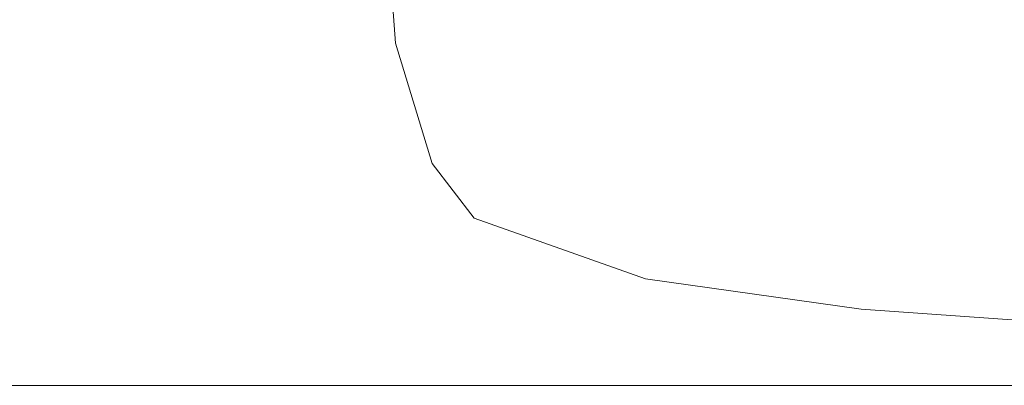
# Model space of a CAD drawing. Header units: feet. Extents: x 8 to 127, y 6 to 90.
# Tile 34 of 256: x 33.5416 to 33.6659, y 50.4 to 50.4462. Entities that reach past the tile are written whole.
import ezdxf

# ---------------------------------------------------------------- set-up
doc = ezdxf.new("R2010")
doc.units = ezdxf.units.FT
doc.header["$MEASUREMENT"] = 0
doc.layers.add('MOBILIÁRIO - móveis', color=250, linetype='Continuous')
doc.layers.add('MOBILIÁRIO2', color=250, linetype='Continuous')

msp = doc.modelspace()

# ---------------------------------------------------------------- linework, layer by layer
at = {"layer": 'MOBILIÁRIO - móveis', "lineweight": 5}
for p, q in [((33.58858, 50.44969), (33.58905, 50.44324)), ((33.58905, 50.44324), (33.59367, 50.42806)), ((33.59367, 50.42806), (33.59896, 50.42113)), ((33.59896, 50.42113), (33.62059, 50.41349)), ((33.62059, 50.41349), (33.64782, 50.40964)), ((33.64782, 50.40964), (33.67796, 50.40754))]:
    msp.add_line(p, q, dxfattribs=at)
at = {"layer": 'MOBILIÁRIO2', "lineweight": 5}
msp.add_line((33.36522, 50.40004), (35.06522, 50.40004), dxfattribs=at)

doc.saveas('drawing.dxf')
